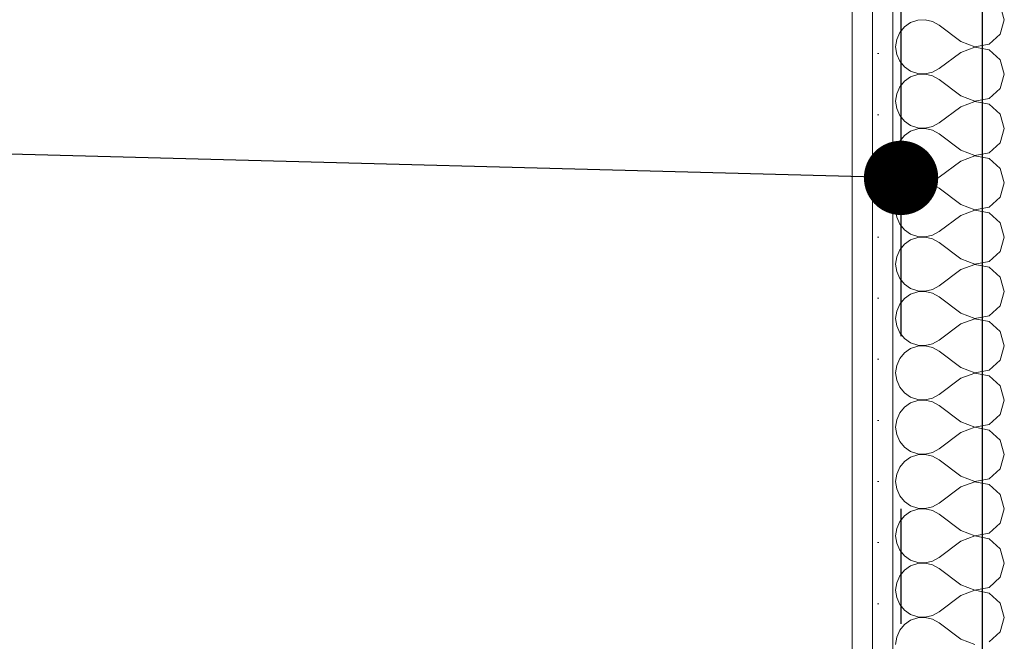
# Model space of a CAD drawing. Header units: millimetres. Extents: x 172139 to 266886, y 89525 to 138225.
# Tile 61 of 94: x 211686 to 212290, y 116602 to 116983. Entities that reach past the tile are written whole.
import ezdxf

# ---------------------------------------------------------------- set-up
doc = ezdxf.new("R2010")
doc.units = ezdxf.units.MM
doc.header["$MEASUREMENT"] = 0
doc.linetypes.add('Przerywana podwójnie', pattern=[546.805537, 264.583325, -105.833328, 70.555556, -105.833328])
for name, color, linetype, lineweight in [('CIEPŁA_ZIMNA_WODA_Nr_pióra__1', 7, 'Continuous', 13), ('CIEPŁA_ZIMNA_WODA_Nr_pióra__26', 5, 'Continuous', 25), ('ROZBUDOWA_NOWE_DZIAŁOWE_Nr_pióra__47', 7, 'Continuous', 15), ('STREFA_NOWE_POM_Nr_pióra__121', 255, 'Continuous', 0)]:
    doc.layers.add(name, color=color, linetype=linetype, lineweight=lineweight)
for name, color, linetype, lineweight, true_color in [('CIEPŁA_ZIMNA_WODA_Nr_pióra__28', 7, 'Continuous', 25, 0xa80f02), ('ROZBUDOWA_NOWE_DZIAŁOWE_Nr_pióra__24', 7, 'Continuous', 15, 0x029e21), ('ROZBUDOWA_NOWE_DZIAŁOWE_Nr_pióra__4', 7, 'Continuous', 13, 0x029e21), ('ROZBUDOWA_NOWE_DZIAŁOWE_Nr_pióra__67', 7, 'Continuous', 13, 0x6a6a6a)]:
    doc.layers.add(name, color=color, linetype=linetype, lineweight=lineweight, true_color=true_color)
doc.layers.add('ROZBUDOWA_NOWE_DZIAŁOWE', color=7, linetype='Continuous')
doc.dimstyles.new('GENERATED_STYLE__2', dxfattribs={"dimtxt": 0.18, "dimasz": 91.2, "dimexe": 0.18, "dimexo": 0.0625, "dimgap": 0.09, "dimtad": 0, "dimtih": 1, "dimtoh": 1, "dimdec": 4, "dimzin": 0, "dimdsep": 46, "dimcen": 0.09, "dimadec": 0, "dimazin": 0, "dimtfac": 1, "dimtdec": 4, "dimtmove": 0, "dimatfit": 3, "dimldrblk": 'ARROWHEAD_11', "dimfxl": 0, "dimtolj": 1, "dimtzin": 0, "dimarcsym": 0})
pattern_1 = [(0, (0, 0), (0, 37.5), [0, -37.5])]

# ---------------------------------------------------------------- blocks, each defined once
blk = doc.blocks.new('*X525')
at = {"layer": 'ROZBUDOWA_NOWE_DZIAŁOWE_Nr_pióra__4', "linetype": 'Continuous'}
for p, q in [((212289.82, 116983.33), (212287.33, 116992.1)), ((212232.37, 116981.57), (212228.58, 116978.97)), ((212236.73, 116983.04), (212232.37, 116981.57)), ((212241.32, 116983.27), (212236.73, 116983.04)), ((212245.8, 116982.23), (212241.32, 116983.27)), ((212249.82, 116980), (212245.8, 116982.23)), ((212263.16, 116970), (212249.82, 116980)), ((212287.33, 116974.57), (212289.82, 116983.33)), ((212225.65, 116975.43), (212223.79, 116971.22)), ((212228.58, 116978.97), (212225.65, 116975.43)), ((212280.61, 116968.43), (212287.33, 116974.57)), ((212223.79, 116971.22), (212223.16, 116966.67)), ((212263.16, 116970), (212271.66, 116966.73)), ((212271.66, 116966.73), (212280.61, 116968.43)), ((212223.16, 116966.67), (212223.79, 116962.11)), ((212223.79, 116962.11), (212225.65, 116957.9)), ((212263.16, 116963.33), (212249.82, 116953.33)), ((212271.66, 116966.6), (212263.16, 116963.33)), ((212280.61, 116964.91), (212271.66, 116966.6)), ((212287.33, 116958.76), (212280.61, 116964.91)), ((212225.65, 116957.9), (212228.58, 116954.36)), ((212289.82, 116950), (212287.33, 116958.76)), ((212228.58, 116954.36), (212232.37, 116951.76)), ((212232.37, 116951.76), (212236.73, 116950.29)), ((212236.73, 116949.71), (212232.37, 116948.24)), ((212236.73, 116950.29), (212241.32, 116950.07)), ((212241.32, 116949.93), (212236.73, 116949.71)), ((212241.32, 116950.07), (212245.8, 116951.11)), ((212245.8, 116948.89), (212241.32, 116949.93)), ((212245.8, 116951.11), (212249.82, 116953.33)), ((212287.33, 116941.24), (212289.82, 116950)), ((212228.58, 116945.64), (212225.65, 116942.1)), ((212232.37, 116948.24), (212228.58, 116945.64)), ((212249.82, 116946.67), (212245.8, 116948.89)), ((212263.16, 116936.67), (212249.82, 116946.67)), ((212223.79, 116937.89), (212223.16, 116933.33)), ((212225.65, 116942.1), (212223.79, 116937.89)), ((212280.61, 116935.09), (212287.33, 116941.24)), ((212223.16, 116933.33), (212223.79, 116928.78)), ((212263.16, 116936.67), (212271.66, 116933.4)), ((212271.66, 116933.27), (212263.16, 116930)), ((212271.66, 116933.4), (212280.61, 116935.09)), ((212280.61, 116931.57), (212271.66, 116933.27)), ((212287.33, 116925.43), (212280.61, 116931.57)), ((212223.79, 116928.78), (212225.65, 116924.57)), ((212263.16, 116930), (212249.82, 116920)), ((212289.82, 116916.67), (212287.33, 116925.43)), ((212225.65, 116924.57), (212228.58, 116921.03)), ((212228.58, 116921.03), (212232.37, 116918.43)), ((212245.8, 116917.77), (212249.82, 116920)), ((212232.37, 116914.91), (212228.58, 116912.3)), ((212232.37, 116918.43), (212236.73, 116916.96)), ((212236.73, 116916.38), (212232.37, 116914.91)), ((212236.73, 116916.96), (212241.32, 116916.73)), ((212241.32, 116916.6), (212236.73, 116916.38)), ((212241.32, 116916.73), (212245.8, 116917.77)), ((212245.8, 116915.56), (212241.32, 116916.6)), ((212249.82, 116913.33), (212245.8, 116915.56)), ((212263.16, 116903.33), (212249.82, 116913.33)), ((212287.33, 116907.9), (212289.82, 116916.67)), ((212225.65, 116908.76), (212223.79, 116904.55)), ((212228.58, 116912.3), (212225.65, 116908.76)), ((212280.61, 116901.76), (212287.33, 116907.9)), ((212223.79, 116904.55), (212223.16, 116900)), ((212263.16, 116903.33), (212271.66, 116900.07)), ((212271.66, 116900.07), (212280.61, 116901.76)), ((212223.16, 116900), (212223.79, 116895.45)), ((212223.79, 116895.45), (212225.65, 116891.24)), ((212263.16, 116896.67), (212249.82, 116886.67)), ((212271.66, 116899.93), (212263.16, 116896.67)), ((212280.61, 116898.24), (212271.66, 116899.93)), ((212287.33, 116892.1), (212280.61, 116898.24)), ((212225.65, 116891.24), (212228.58, 116887.7)), ((212289.82, 116883.33), (212287.33, 116892.1)), ((212228.58, 116887.7), (212232.37, 116885.09)), ((212232.37, 116885.09), (212236.73, 116883.62)), ((212236.73, 116883.04), (212232.37, 116881.57)), ((212236.73, 116883.62), (212241.32, 116883.4)), ((212241.32, 116883.27), (212236.73, 116883.04)), ((212241.32, 116883.4), (212245.8, 116884.44)), ((212245.8, 116882.23), (212241.32, 116883.27)), ((212245.8, 116884.44), (212249.82, 116886.67)), ((212287.33, 116874.57), (212289.82, 116883.33)), ((212228.58, 116878.97), (212225.65, 116875.43)), ((212232.37, 116881.57), (212228.58, 116878.97)), ((212249.82, 116880), (212245.8, 116882.23)), ((212263.16, 116870), (212249.82, 116880)), ((212223.79, 116871.22), (212223.16, 116866.67)), ((212225.65, 116875.43), (212223.79, 116871.22)), ((212280.61, 116868.43), (212287.33, 116874.57)), ((212223.16, 116866.67), (212223.79, 116862.11)), ((212263.16, 116870), (212271.66, 116866.73)), ((212271.66, 116866.6), (212263.16, 116863.33)), ((212271.66, 116866.73), (212280.61, 116868.43)), ((212280.61, 116864.91), (212271.66, 116866.6)), ((212287.33, 116858.76), (212280.61, 116864.91)), ((212223.79, 116862.11), (212225.65, 116857.9)), ((212263.16, 116863.33), (212249.82, 116853.33)), ((212289.82, 116850), (212287.33, 116858.76)), ((212225.65, 116857.9), (212228.58, 116854.36)), ((212228.58, 116854.36), (212232.37, 116851.76)), ((212245.8, 116851.11), (212249.82, 116853.33)), ((212232.37, 116848.24), (212228.58, 116845.64)), ((212232.37, 116851.76), (212236.73, 116850.29)), ((212236.73, 116849.71), (212232.37, 116848.24)), ((212236.73, 116850.29), (212241.32, 116850.07)), ((212241.32, 116849.93), (212236.73, 116849.71)), ((212241.32, 116850.07), (212245.8, 116851.11)), ((212245.8, 116848.89), (212241.32, 116849.93)), ((212249.82, 116846.67), (212245.8, 116848.89)), ((212263.16, 116836.67), (212249.82, 116846.67)), ((212287.33, 116841.24), (212289.82, 116850)), ((212225.65, 116842.1), (212223.79, 116837.89)), ((212228.58, 116845.64), (212225.65, 116842.1)), ((212280.61, 116835.09), (212287.33, 116841.24)), ((212223.79, 116837.89), (212223.16, 116833.33)), ((212263.16, 116836.67), (212271.66, 116833.4)), ((212271.66, 116833.4), (212280.61, 116835.09)), ((212223.16, 116833.33), (212223.79, 116828.78)), ((212223.79, 116828.78), (212225.65, 116824.57)), ((212263.16, 116830), (212249.82, 116820)), ((212271.66, 116833.27), (212263.16, 116830)), ((212280.61, 116831.57), (212271.66, 116833.27)), ((212287.33, 116825.43), (212280.61, 116831.57)), ((212225.65, 116824.57), (212228.58, 116821.03)), ((212289.82, 116816.67), (212287.33, 116825.43)), ((212228.58, 116821.03), (212232.37, 116818.43)), ((212232.37, 116818.43), (212236.73, 116816.96)), ((212236.73, 116816.38), (212232.37, 116814.91)), ((212236.73, 116816.96), (212241.32, 116816.73)), ((212241.32, 116816.6), (212236.73, 116816.38)), ((212241.32, 116816.73), (212245.8, 116817.77)), ((212245.8, 116815.56), (212241.32, 116816.6)), ((212245.8, 116817.77), (212249.82, 116820)), ((212287.33, 116807.9), (212289.82, 116816.67)), ((212228.58, 116812.3), (212225.65, 116808.76)), ((212232.37, 116814.91), (212228.58, 116812.3)), ((212249.82, 116813.33), (212245.8, 116815.56)), ((212263.16, 116803.33), (212249.82, 116813.33)), ((212223.79, 116804.55), (212223.16, 116800)), ((212225.65, 116808.76), (212223.79, 116804.55)), ((212280.61, 116801.76), (212287.33, 116807.9)), ((212223.16, 116800), (212223.79, 116795.45)), ((212263.16, 116803.33), (212271.66, 116800.07)), ((212271.66, 116799.93), (212263.16, 116796.67)), ((212271.66, 116800.07), (212280.61, 116801.76)), ((212280.61, 116798.24), (212271.66, 116799.93)), ((212287.33, 116792.1), (212280.61, 116798.24)), ((212223.79, 116795.45), (212225.65, 116791.24)), ((212263.16, 116796.67), (212249.82, 116786.67)), ((212289.82, 116783.33), (212287.33, 116792.1)), ((212225.65, 116791.24), (212228.58, 116787.7)), ((212228.58, 116787.7), (212232.37, 116785.09)), ((212245.8, 116784.44), (212249.82, 116786.67)), ((212232.37, 116781.57), (212228.58, 116778.97)), ((212232.37, 116785.09), (212236.73, 116783.62)), ((212236.73, 116783.04), (212232.37, 116781.57)), ((212236.73, 116783.62), (212241.32, 116783.4)), ((212241.32, 116783.27), (212236.73, 116783.04)), ((212241.32, 116783.4), (212245.8, 116784.44)), ((212245.8, 116782.23), (212241.32, 116783.27)), ((212249.82, 116780), (212245.8, 116782.23)), ((212263.16, 116770), (212249.82, 116780)), ((212287.33, 116774.57), (212289.82, 116783.33)), ((212225.65, 116775.43), (212223.79, 116771.22)), ((212228.58, 116778.97), (212225.65, 116775.43)), ((212280.61, 116768.43), (212287.33, 116774.57)), ((212223.79, 116771.22), (212223.16, 116766.67)), ((212263.16, 116770), (212271.66, 116766.73)), ((212271.66, 116766.73), (212280.61, 116768.43)), ((212223.16, 116766.67), (212223.79, 116762.11)), ((212223.79, 116762.11), (212225.65, 116757.9)), ((212263.16, 116763.33), (212249.82, 116753.33)), ((212271.66, 116766.6), (212263.16, 116763.33)), ((212280.61, 116764.91), (212271.66, 116766.6)), ((212287.33, 116758.76), (212280.61, 116764.91)), ((212225.65, 116757.9), (212228.58, 116754.36)), ((212289.82, 116750), (212287.33, 116758.76)), ((212228.58, 116754.36), (212232.37, 116751.76)), ((212232.37, 116751.76), (212236.73, 116750.29)), ((212236.73, 116749.71), (212232.37, 116748.24)), ((212236.73, 116750.29), (212241.32, 116750.07)), ((212241.32, 116749.93), (212236.73, 116749.71)), ((212241.32, 116750.07), (212245.8, 116751.11)), ((212245.8, 116748.89), (212241.32, 116749.93)), ((212245.8, 116751.11), (212249.82, 116753.33)), ((212287.33, 116741.24), (212289.82, 116750)), ((212228.58, 116745.64), (212225.65, 116742.1)), ((212232.37, 116748.24), (212228.58, 116745.64)), ((212249.82, 116746.67), (212245.8, 116748.89)), ((212263.16, 116736.67), (212249.82, 116746.67)), ((212223.79, 116737.89), (212223.16, 116733.33)), ((212225.65, 116742.1), (212223.79, 116737.89)), ((212280.61, 116735.09), (212287.33, 116741.24)), ((212223.16, 116733.33), (212223.79, 116728.78)), ((212263.16, 116736.67), (212271.66, 116733.4)), ((212271.66, 116733.27), (212263.16, 116730)), ((212271.66, 116733.4), (212280.61, 116735.09)), ((212280.61, 116731.57), (212271.66, 116733.27)), ((212287.33, 116725.43), (212280.61, 116731.57)), ((212223.79, 116728.78), (212225.65, 116724.57)), ((212263.16, 116730), (212249.82, 116720)), ((212225.65, 116724.57), (212228.58, 116721.03)), ((212228.58, 116721.03), (212232.37, 116718.43)), ((212245.8, 116717.77), (212249.82, 116720)), ((212289.82, 116716.67), (212287.33, 116725.43)), ((212232.37, 116714.91), (212228.58, 116712.3)), ((212232.37, 116718.43), (212236.73, 116716.96)), ((212236.73, 116716.38), (212232.37, 116714.91)), ((212236.73, 116716.96), (212241.32, 116716.73)), ((212241.32, 116716.6), (212236.73, 116716.38)), ((212241.32, 116716.73), (212245.8, 116717.77)), ((212245.8, 116715.56), (212241.32, 116716.6)), ((212249.82, 116713.33), (212245.8, 116715.56)), ((212287.33, 116707.9), (212289.82, 116716.67)), ((212225.65, 116708.76), (212223.79, 116704.55)), ((212228.58, 116712.3), (212225.65, 116708.76)), ((212263.16, 116703.33), (212249.82, 116713.33)), ((212280.61, 116701.76), (212287.33, 116707.9)), ((212223.79, 116704.55), (212223.16, 116700)), ((212263.16, 116703.33), (212271.66, 116700.07)), ((212271.66, 116700.07), (212280.61, 116701.76)), ((212223.16, 116700), (212223.79, 116695.45)), ((212223.79, 116695.45), (212225.65, 116691.24)), ((212263.16, 116696.67), (212249.82, 116686.67)), ((212271.66, 116699.93), (212263.16, 116696.67)), ((212280.61, 116698.24), (212271.66, 116699.93)), ((212287.33, 116692.1), (212280.61, 116698.24)), ((212225.65, 116691.24), (212228.58, 116687.7)), ((212289.82, 116683.33), (212287.33, 116692.1)), ((212228.58, 116687.7), (212232.37, 116685.09)), ((212232.37, 116685.09), (212236.73, 116683.62)), ((212236.73, 116683.62), (212241.32, 116683.4)), ((212241.32, 116683.27), (212236.73, 116683.04)), ((212241.32, 116683.4), (212245.8, 116684.44)), ((212245.8, 116682.23), (212241.32, 116683.27)), ((212245.8, 116684.44), (212249.82, 116686.67)), ((212287.33, 116674.57), (212289.82, 116683.33)), ((212228.58, 116678.97), (212225.65, 116675.43)), ((212232.37, 116681.57), (212228.58, 116678.97)), ((212236.73, 116683.04), (212232.37, 116681.57)), ((212249.82, 116680), (212245.8, 116682.23)), ((212263.16, 116670), (212249.82, 116680)), ((212223.79, 116671.22), (212223.16, 116666.67)), ((212225.65, 116675.43), (212223.79, 116671.22)), ((212280.61, 116668.43), (212287.33, 116674.57)), ((212223.16, 116666.67), (212223.79, 116662.11)), ((212263.16, 116670), (212271.66, 116666.73)), ((212271.66, 116666.6), (212263.16, 116663.33)), ((212271.66, 116666.73), (212280.61, 116668.43)), ((212280.61, 116664.91), (212271.66, 116666.6)), ((212223.79, 116662.11), (212225.65, 116657.9)), ((212263.16, 116663.33), (212249.82, 116653.33)), ((212287.33, 116658.76), (212280.61, 116664.91)), ((212225.65, 116657.9), (212228.58, 116654.36)), ((212228.58, 116654.36), (212232.37, 116651.76)), ((212245.8, 116651.11), (212249.82, 116653.33)), ((212289.82, 116650), (212287.33, 116658.76)), ((212232.37, 116648.24), (212228.58, 116645.64)), ((212232.37, 116651.76), (212236.73, 116650.29)), ((212236.73, 116649.71), (212232.37, 116648.24)), ((212236.73, 116650.29), (212241.32, 116650.07)), ((212241.32, 116649.93), (212236.73, 116649.71)), ((212241.32, 116650.07), (212245.8, 116651.11)), ((212245.8, 116648.89), (212241.32, 116649.93)), ((212249.82, 116646.67), (212245.8, 116648.89)), ((212287.33, 116641.24), (212289.82, 116650)), ((212225.65, 116642.1), (212223.79, 116637.89)), ((212228.58, 116645.64), (212225.65, 116642.1)), ((212263.16, 116636.67), (212249.82, 116646.67)), ((212280.61, 116635.09), (212287.33, 116641.24)), ((212223.79, 116637.89), (212223.16, 116633.33)), ((212263.16, 116636.67), (212271.66, 116633.4)), ((212271.66, 116633.4), (212280.61, 116635.09)), ((212223.16, 116633.33), (212223.79, 116628.78)), ((212263.16, 116630), (212249.82, 116620)), ((212271.66, 116633.27), (212263.16, 116630)), ((212280.61, 116631.57), (212271.66, 116633.27)), ((212287.33, 116625.43), (212280.61, 116631.57)), ((212223.79, 116628.78), (212225.65, 116624.57)), ((212225.65, 116624.57), (212228.58, 116621.03)), ((212289.82, 116616.67), (212287.33, 116625.43)), ((212228.58, 116621.03), (212232.37, 116618.43)), ((212232.37, 116618.43), (212236.73, 116616.96)), ((212236.73, 116616.96), (212241.32, 116616.73)), ((212241.32, 116616.73), (212245.8, 116617.77)), ((212245.8, 116617.77), (212249.82, 116620)), ((212228.58, 116612.3), (212225.65, 116608.76)), ((212232.37, 116614.91), (212228.58, 116612.3)), ((212236.73, 116616.38), (212232.37, 116614.91)), ((212241.32, 116616.6), (212236.73, 116616.38)), ((212245.8, 116615.56), (212241.32, 116616.6)), ((212249.82, 116613.33), (212245.8, 116615.56)), ((212263.16, 116603.33), (212249.82, 116613.33)), ((212287.33, 116607.9), (212289.82, 116616.67)), ((212225.65, 116608.76), (212223.79, 116604.55)), ((212280.61, 116601.76), (212287.33, 116607.9)), ((212223.79, 116604.55), (212223.16, 116600)), ((212263.16, 116603.33), (212271.66, 116600.07))]:
    blk.add_line(p, q, dxfattribs=at)
blk = doc.blocks.new('Ściana_141', base_point=(212316.49, 115826.05))
at = {"layer": 'ROZBUDOWA_NOWE_DZIAŁOWE_Nr_pióra__24', "linetype": 'Continuous'}
h = blk.add_hatch(dxfattribs=at)
h.set_pattern_fill('Gips', color=256, style=0, pattern_type=2)
h.set_pattern_definition(pattern_1)
h.paths.add_polyline_path([(212196.49, 115826.05), (212208.99, 115826.05), (212208.99, 117921.89), (212196.49, 117921.89)])
h = blk.add_hatch(dxfattribs=at)
h.set_pattern_fill('Gips', color=256, style=0, pattern_type=2)
h.set_pattern_definition(pattern_1)
h.paths.add_polyline_path([(212208.99, 115826.05), (212221.49, 115826.05), (212221.49, 117921.89), (212208.99, 117921.89)])
at = {"layer": 'ROZBUDOWA_NOWE_DZIAŁOWE_Nr_pióra__47', "linetype": 'Continuous', "flags": 128}
blk.add_lwpolyline([(212196.49, 117921.89), (212196.49, 115826.05)], dxfattribs=at)
at = {"layer": 'ROZBUDOWA_NOWE_DZIAŁOWE_Nr_pióra__67', "linetype": 'Continuous'}
for p, q in [((212208.99, 117921.89), (212208.99, 115826.05)), ((212221.49, 117111.76), (212221.49, 115826.05))]:
    blk.add_line(p, q, dxfattribs=at)
at = {"layer": 'ROZBUDOWA_NOWE_DZIAŁOWE'}
blk.add_blockref('*X525', (0, 0), dxfattribs=at)
blk = doc.blocks.new('ARROWHEAD_11')
at = {"color": 0, "linetype": 'Continuous', "lineweight": 0}
blk.add_line((0, 0), (-1, 0), dxfattribs=at)
at = {"color": 0, "linetype": 'Continuous', "lineweight": 0, "const_width": 0.25, "flags": 128}
blk.add_lwpolyline([(-0.125, 0, 1), (0.125, 0, 1)], format="xyb", close=True, dxfattribs=at)

msp = doc.modelspace()

# ---------------------------------------------------------------- linework, layer by layer
at = {"layer": 'CIEPŁA_ZIMNA_WODA_Nr_pióra__26', "linetype": 'Continuous'}
for q in [(212276.48, 117247.73), (212276.48, 117126.89)]:
    msp.add_line((212276.48, 116304.86), q, dxfattribs=at)
at = {"layer": 'CIEPŁA_ZIMNA_WODA_Nr_pióra__28', "linetype": 'Przerywana podwójnie'}
msp.add_line((212226.48, 115695.56), (212226.48, 117176.89), dxfattribs=at)
at = {"layer": 'STREFA_NOWE_POM_Nr_pióra__121', "linetype": 'Continuous', "flags": 128}
msp.add_lwpolyline([(207849.04, 121145.59), (207797.76, 116236.52), (208691.74, 116251.96), (208697.24, 115577.06), (209091.24, 115577.06), (209976.35, 115577.06), (211746.88, 115577.06), (211743.74, 115852.73), (212106.55, 115831.18), (212196.49, 115828.99), (212196.49, 121145.59), (209091.24, 121145.59), (208836.97, 121145.59)], close=True, dxfattribs=at)

# ---------------------------------------------------------------- block references
at = {"layer": 'ROZBUDOWA_NOWE_DZIAŁOWE'}
msp.add_blockref('Ściana_141', (212316.49, 115826.05), dxfattribs=at)

# ---------------------------------------------------------------- leaders
at = {"layer": 'CIEPŁA_ZIMNA_WODA_Nr_pióra__1', "linetype": 'Continuous', "annotation_type": 0, "has_hookline": 1, "hookline_direction": 1, "text_width": 615.62}
msp.add_leader([(212226.48, 116886.31), (211275.53, 116911.6)], dimstyle='GENERATED_STYLE__2', dxfattribs=at)

doc.saveas('drawing.dxf')
